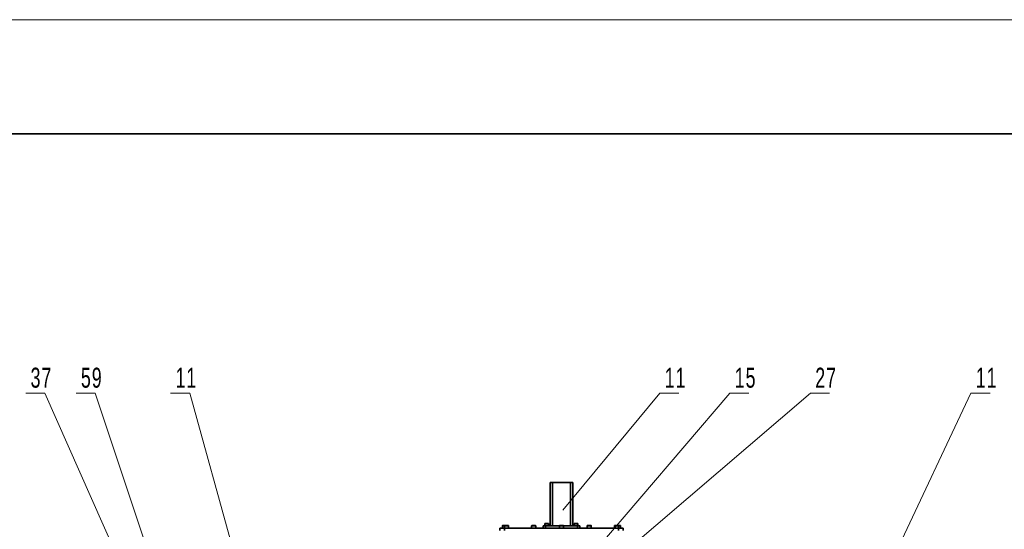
# Model space of a CAD drawing. Header units: millimetres. Extents: x -14862 to 14862, y -10512 to 10512.
# Tile 198 of 199: x 6924 to 11241, y 8281 to 10512. Entities that reach past the tile are written whole.
import ezdxf

# ---------------------------------------------------------------- set-up
doc = ezdxf.new("R2010")
doc.units = ezdxf.units.MM
doc.header["$LTSCALE"] = 4
for name, color, linetype, lineweight in [('几何体', 7, 'Continuous', 35), ('注释', 3, 'Continuous', 18), ('粗实线层', 7, 'Continuous', 35), ('细实线层', 7, 'Continuous', 18)]:
    doc.layers.add(name, color=color, linetype=linetype, lineweight=lineweight)
doc.styles.add('SLDTEXTSTYLE1', font='txt', dxfattribs={"width": 0.667})

# ---------------------------------------------------------------- blocks, each defined once
blk = doc.blocks.new('SW_NOTE_0_57_2')
at = {"layer": '注释', "color": 0}
for p, q in [((-83.8, 0), (0, 0)), ((0, 0), (-83.8, 0)), ((-83.8, 0), (0, 0)), ((0, 0), (-83.8, 0)), ((-83.8, 0), (0, 0)), ((0, 0), (-83.8, 0))]:
    blk.add_line(p, q, dxfattribs=at)
at = {"layer": '注释', "color": 0, "insert": (-14.6, 111.4), "char_height": 87.5, "width": 150.519, "attachment_point": 2, "style": 'SLDTEXTSTYLE1'}
blk.add_mtext('\\T1.1;59', dxfattribs=at)
blk = doc.blocks.new('SW_NOTE_0_61_2')
at = {"layer": '注释', "color": 0}
for p, q in [((0, 0), (83.8, 0)), ((83.8, 0), (0, 0)), ((0, 0), (83.8, 0)), ((83.8, 0), (0, 0)), ((0, 0), (83.8, 0)), ((83.8, 0), (0, 0))]:
    blk.add_line(p, q, dxfattribs=at)
at = {"layer": '注释', "color": 0, "insert": (69.1, 111.4), "char_height": 87.5, "width": 134.265, "attachment_point": 2, "style": 'SLDTEXTSTYLE1'}
blk.add_mtext('\\T1.1;11', dxfattribs=at)
blk = doc.blocks.new('SW_NOTE_0_62_2')
at = {"layer": '注释', "color": 0}
for p, q in [((0, 0), (83.8, 0)), ((83.8, 0), (0, 0)), ((0, 0), (83.8, 0)), ((83.8, 0), (0, 0)), ((0, 0), (83.8, 0)), ((83.8, 0), (0, 0))]:
    blk.add_line(p, q, dxfattribs=at)
at = {"layer": '注释', "color": 0, "insert": (69.2, 111.4), "char_height": 87.5, "width": 156.094, "attachment_point": 2, "style": 'SLDTEXTSTYLE1'}
blk.add_mtext('\\T1.1;27', dxfattribs=at)
blk = doc.blocks.new('SW_NOTE_0_63_2')
at = {"layer": '注释', "color": 0}
for p, q in [((0, 0), (83.8, 0)), ((83.8, 0), (0, 0)), ((0, 0), (83.8, 0)), ((83.8, 0), (0, 0)), ((0, 0), (83.8, 0)), ((83.8, 0), (0, 0))]:
    blk.add_line(p, q, dxfattribs=at)
at = {"layer": '注释', "color": 0, "insert": (69.1, 111.4), "char_height": 87.5, "width": 138.051, "attachment_point": 2, "style": 'SLDTEXTSTYLE1'}
blk.add_mtext('\\T1.1;15', dxfattribs=at)
blk = doc.blocks.new('SW_NOTE_0_64_2')
at = {"layer": '注释', "color": 0}
for p, q in [((0, 0), (83.8, 0)), ((83.8, 0), (0, 0)), ((0, 0), (83.8, 0)), ((83.8, 0), (0, 0)), ((0, 0), (83.8, 0)), ((83.8, 0), (0, 0))]:
    blk.add_line(p, q, dxfattribs=at)
at = {"layer": '注释', "color": 0, "insert": (69.1, 111.4), "char_height": 87.5, "width": 134.265, "attachment_point": 2, "style": 'SLDTEXTSTYLE1'}
blk.add_mtext('\\T1.1;11', dxfattribs=at)
blk = doc.blocks.new('SW_NOTE_0_65_2')
at = {"layer": '注释', "color": 0}
for p, q in [((-83.8, 0), (0, 0)), ((0, 0), (-83.8, 0)), ((-83.8, 0), (0, 0)), ((0, 0), (-83.8, 0)), ((-83.8, 0), (0, 0)), ((0, 0), (-83.8, 0))]:
    blk.add_line(p, q, dxfattribs=at)
at = {"layer": '注释', "color": 0, "insert": (-14.6, 111.4), "char_height": 87.5, "width": 155.609, "attachment_point": 2, "style": 'SLDTEXTSTYLE1'}
blk.add_mtext('\\T1.1;37', dxfattribs=at)
blk = doc.blocks.new('SW_NOTE_0_66_2')
at = {"layer": '注释', "color": 0}
for p, q in [((-83.8, 0), (0, 0)), ((0, 0), (-83.8, 0)), ((-83.8, 0), (0, 0)), ((0, 0), (-83.8, 0)), ((-83.8, 0), (0, 0)), ((0, 0), (-83.8, 0))]:
    blk.add_line(p, q, dxfattribs=at)
at = {"layer": '注释', "color": 0, "insert": (-14.7, 111.4), "char_height": 87.5, "width": 134.265, "attachment_point": 2, "style": 'SLDTEXTSTYLE1'}
blk.add_mtext('\\T1.1;11', dxfattribs=at)
blk = doc.blocks.new('*X131')
at = {"layer": '注释', "linetype": 'Continuous'}
blk.add_hatch(color=0, dxfattribs=at).paths.add_polyline_path([(575.4, -1719), (568.2, -1704.2), (572.1, -1702.9)], flags=0)
at = {"layer": '注释', "color": 0, "linetype": 'Continuous'}
blk.add_line((575.4, -1719), (0, 0), dxfattribs=at)
blk = doc.blocks.new('*X135')
at = {"layer": '注释', "linetype": 'Continuous'}
blk.add_hatch(color=0, dxfattribs=at).paths.add_polyline_path([(-410.4, -868.5), (-405.2, -852.9), (-401.5, -854.6)], flags=0)
at = {"layer": '注释', "color": 0, "linetype": 'Continuous'}
blk.add_line((-410.4, -868.5), (0, 0), dxfattribs=at)
blk = doc.blocks.new('*X136')
at = {"layer": '注释', "linetype": 'Continuous'}
blk.add_hatch(color=0, dxfattribs=at).paths.add_polyline_path([(-922.7, -788.8), (-911.7, -776.6), (-909, -779.7)], flags=0)
at = {"layer": '注释', "color": 0, "linetype": 'Continuous'}
blk.add_line((-922.7, -788.8), (0, 0), dxfattribs=at)
blk = doc.blocks.new('*X137')
at = {"layer": '注释', "linetype": 'Continuous'}
blk.add_hatch(color=0, dxfattribs=at).paths.add_polyline_path([(-738.8, -863.9), (-729.8, -850.2), (-726.7, -852.9)], flags=0)
at = {"layer": '注释', "color": 0, "linetype": 'Continuous'}
blk.add_line((-738.8, -863.9), (0, 0), dxfattribs=at)
blk = doc.blocks.new('*X138')
at = {"layer": '注释', "linetype": 'Continuous'}
blk.add_hatch(color=0, dxfattribs=at).paths.add_polyline_path([(-425, -512.7), (-416.2, -498.9), (-413, -501.5)], flags=0)
at = {"layer": '注释', "color": 0, "linetype": 'Continuous'}
blk.add_line((-425, -512.7), (0, 0), dxfattribs=at)
blk = doc.blocks.new('*X139')
at = {"layer": '注释', "linetype": 'Continuous'}
blk.add_hatch(color=0, dxfattribs=at).paths.add_polyline_path([(735.4, -1659.2), (727, -1645.1), (730.7, -1643.5)], flags=0)
at = {"layer": '注释', "color": 0, "linetype": 'Continuous'}
blk.add_line((735.4, -1659.2), (0, 0), dxfattribs=at)
blk = doc.blocks.new('*X140')
at = {"layer": '注释', "linetype": 'Continuous'}
blk.add_hatch(color=0, dxfattribs=at).paths.add_polyline_path([(242.9, -873.9), (236.6, -858.7), (240.5, -857.6)], flags=0)
at = {"layer": '注释', "color": 0, "linetype": 'Continuous'}
blk.add_line((242.9, -873.9), (0, 0), dxfattribs=at)
blk = doc.blocks.new('$CAXA_FRAME_13B17AC1$')
at = {"layer": '粗实线层'}
blk.add_line((574.5, 400.5), (-574.5, 400.5), dxfattribs=at)
at = {"layer": '细实线层'}
blk.add_line((594.5, 420.5), (-594.5, 420.5), dxfattribs=at)

msp = doc.modelspace()

# ---------------------------------------------------------------- linework, layer by layer
at = {"layer": '几何体'}
for p, q in [((9249.482, 8485.9), (9259.482, 8485.9)), ((9249.482, 8295.9), (9249.482, 8485.9)), ((9259.482, 8485.9), (9259.482, 8295.9)), ((9259.482, 8485.9), (9339.482, 8485.9)), ((9339.482, 8295.9), (9339.482, 8485.9)), ((9339.482, 8485.9), (9349.482, 8485.9)), ((9349.482, 8485.9), (9349.482, 8295.9)), ((9040.482, 8296.4), (9040.482, 8285.9)), ((9042.064, 8296.4), (9040.482, 8296.4)), ((9041.982, 8297.9), (9043.3, 8297.9)), ((9049.269, 8296.4), (9042.064, 8296.4)), ((9043.3, 8297.9), (9050.769, 8297.9)), ((9049.269, 8296.4), (9049.269, 8285.9)), ((9050.851, 8296.4), (9049.269, 8296.4)), ((9050.769, 8297.9), (9052.087, 8297.9)), ((9067.269, 8296.4), (9050.851, 8296.4)), ((9052.087, 8297.9), (9065.769, 8297.9)), ((9067.269, 8285.9), (9067.269, 8296.4)), ((9168.701, 8296.4), (9168.701, 8285.9)), ((9170.283, 8296.4), (9168.701, 8296.4)), ((9170.201, 8297.9), (9171.519, 8297.9)), ((9186.701, 8296.4), (9170.283, 8296.4)), ((9171.519, 8297.9), (9185.201, 8297.9)), ((9186.701, 8285.9), (9186.701, 8296.4)), ((9219.482, 8285.9), (9219.482, 8295.9)), ((9219.482, 8295.9), (9229.482, 8295.9)), ((9226.842, 8304.65), (9226.842, 8295.9)), ((9227.864, 8304.65), (9226.842, 8304.65)), ((9242.842, 8304.65), (9227.864, 8304.65)), ((9228.092, 8305.9), (9228.954, 8305.9)), ((9228.954, 8305.9), (9241.592, 8305.9)), ((9229.482, 8295.9), (9229.482, 8285.9)), ((9290.482, 8295.9), (9229.482, 8295.9)), ((9242.842, 8295.9), (9242.842, 8304.65)), ((9290.482, 8296.4), (9290.482, 8285.9)), ((9292.064, 8296.4), (9290.482, 8296.4)), ((9291.982, 8297.9), (9293.3, 8297.9)), ((9308.482, 8296.4), (9292.064, 8296.4)), ((9293.3, 8297.9), (9306.982, 8297.9)), ((9308.482, 8285.9), (9308.482, 8296.4)), ((9369.482, 8295.9), (9308.482, 8295.9)), ((9355.122, 8304.65), (9355.122, 8295.9)), ((9356.144, 8304.65), (9355.122, 8304.65)), ((9371.122, 8304.65), (9356.144, 8304.65)), ((9356.372, 8305.9), (9357.234, 8305.9)), ((9357.234, 8305.9), (9369.872, 8305.9)), ((9369.482, 8285.9), (9369.482, 8295.9)), ((9369.482, 8295.9), (9379.482, 8295.9)), ((9371.122, 8295.9), (9371.122, 8304.65)), ((9379.482, 8295.9), (9379.482, 8285.9)), ((9412.263, 8296.4), (9412.263, 8285.9)), ((9413.845, 8296.4), (9412.263, 8296.4)), ((9413.763, 8297.9), (9415.081, 8297.9)), ((9430.263, 8296.4), (9413.845, 8296.4)), ((9415.081, 8297.9), (9428.763, 8297.9)), ((9430.263, 8285.9), (9430.263, 8296.4)), ((9531.695, 8296.4), (9531.695, 8285.9)), ((9533.277, 8296.4), (9531.695, 8296.4)), ((9533.195, 8297.9), (9534.514, 8297.9)), ((9549.695, 8296.4), (9533.277, 8296.4)), ((9534.514, 8297.9), (9548.195, 8297.9)), ((9548.195, 8297.9), (9556.982, 8297.9)), ((9549.695, 8285.9), (9549.695, 8296.4)), ((9558.482, 8296.4), (9549.695, 8296.4)), ((9558.482, 8285.9), (9558.482, 8296.4)), ((9029.482, 8275.9), (9029.482, 8285.9)), ((9029.482, 8285.9), (9049.482, 8285.9)), ((9049.482, 8285.9), (9049.482, 8275.9)), ((9549.482, 8285.9), (9049.482, 8285.9)), ((9549.482, 8275.9), (9549.482, 8285.9)), ((9549.482, 8285.9), (9569.482, 8285.9)), ((9569.482, 8285.9), (9569.482, 8275.9))]:
    msp.add_line(p, q, dxfattribs=at)
for centre, radius, start, end in [((9041.982, 8296.4), 1.5, 90, 180), ((9050.769, 8296.4), 1.5, 90, 180), ((9065.769, 8296.4), 1.5, 0, 90), ((9170.201, 8296.4), 1.5, 90, 180), ((9185.201, 8296.4), 1.5, 0, 90), ((9228.092, 8304.65), 1.25, 90, 180), ((9241.592, 8304.65), 1.25, 0, 90), ((9291.982, 8296.4), 1.5, 90, 180), ((9306.982, 8296.4), 1.5, 0, 90), ((9356.372, 8304.65), 1.25, 90, 180), ((9369.872, 8304.65), 1.25, 0, 90), ((9413.763, 8296.4), 1.5, 90, 180), ((9428.763, 8296.4), 1.5, 0, 90), ((9533.195, 8296.4), 1.5, 90, 180), ((9548.195, 8296.4), 1.5, 0, 90), ((9556.982, 8296.4), 1.5, 0, 90)]:
    msp.add_arc(centre, radius, start, end, dxfattribs=at)

# ---------------------------------------------------------------- block references
at = {"layer": '注释'}
for name, p in [('SW_NOTE_0_65_2', (7034.456, 8877.142)), ('SW_NOTE_0_57_2', (7255.109, 8877.142)), ('SW_NOTE_0_66_2', (7669.937, 8877.142)), ('SW_NOTE_0_64_2', (9730.837, 8877.142)), ('SW_NOTE_0_63_2', (10037.545, 8877.142)), ('SW_NOTE_0_62_2', (10390.59, 8877.142)), ('SW_NOTE_0_61_2', (11094.473, 8877.142)), ('*X139', (7034.456, 8877.142)), ('*X131', (7255.109, 8877.142)), ('*X140', (7669.937, 8877.142)), ('*X137', (10037.545, 8877.142)), ('*X138', (9730.837, 8877.142)), ('*X136', (10390.59, 8877.142)), ('*X135', (11094.473, 8877.142))]:
    msp.add_blockref(name, p, dxfattribs=at)
at = {"layer": '粗实线层', "xscale": 25, "yscale": 25, "zscale": 25}
msp.add_blockref('$CAXA_FRAME_13B17AC1$', (0, 0), dxfattribs=at)

doc.saveas('drawing.dxf')
